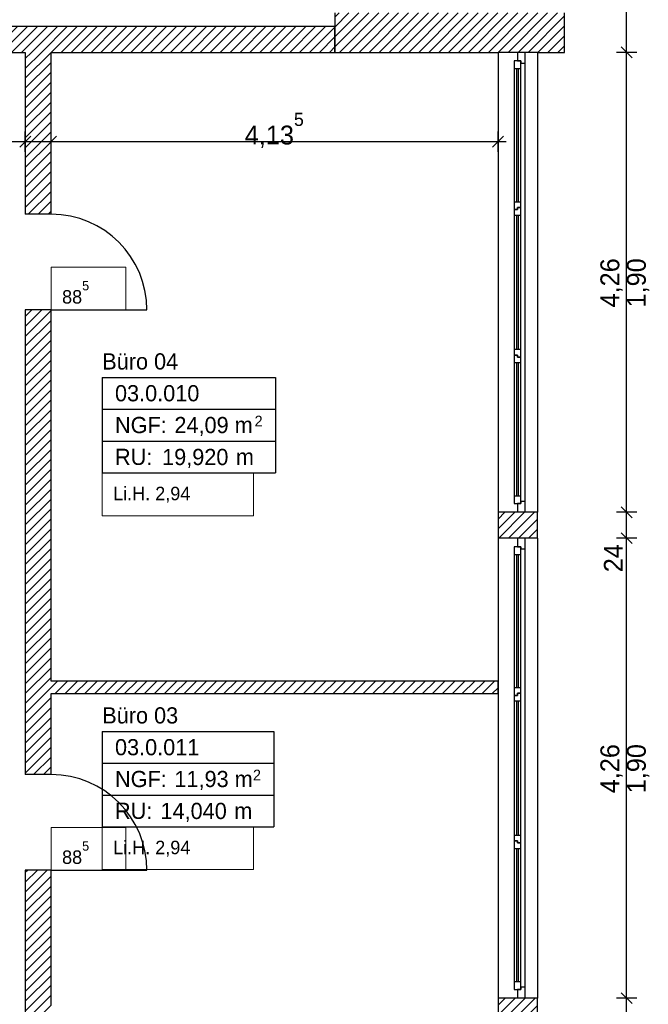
# Model space of a CAD drawing. Extents: x -28.8 to 50.4, y -5.6 to 85.1.
# Tile 7 of 29: x 7.1 to 12.9, y 13.8 to 22.9. Entities that reach past the tile are written whole.
import ezdxf

# ---------------------------------------------------------------- set-up
doc = ezdxf.new("R2010")
doc.units = 0
doc.header["$MEASUREMENT"] = 0
doc.linetypes.add('Wipeout_Contour', pattern=[1, 0, -1])
for name, color, linetype in [('0._EG_2_0', 7, 'Continuous'), ('0._EG_2_P_BM_AUSSEN', 7, 'Continuous'), ('0._EG_2_P_ZE_TEXT', 7, 'Continuous'), ('0._EG_2_R_NT_INNENWAND', 7, 'Continuous'), ('0._EG_2_R_TR_AUSSENWAND', 7, 'Continuous'), ('0._EG_2_R_TR_INNENWAND', 7, 'Continuous'), ('0._EG_2_Räume', 7, 'Continuous')]:
    doc.layers.add(name, color=color, linetype=linetype)
doc.styles.add('ERSTELLTER_STIL_1', font='txt')
doc.styles.add('ERSTELLTER_STIL_2', font='txt')
pattern_1 = [(45, (0, 0), (-0.04596194, 0.04596194), [])]

msp = doc.modelspace()

# ---------------------------------------------------------------- hatches: boundary and pattern name
at = {"layer": '0._EG_2_R_NT_INNENWAND', "linetype": 'Continuous', "ltscale": 1000}
h = msp.add_hatch(dxfattribs=at)
h.set_pattern_fill('MW_Kalksandstein_0002', color=256, style=0, pattern_type=2)
h.set_pattern_definition(pattern_1)
h.paths.add_polyline_path([(11.5, 16.8), (7.365, 16.8), (7.365, 16.685), (11.5, 16.685)], flags=0)
at = {"layer": '0._EG_2_R_TR_AUSSENWAND', "linetype": 'Continuous', "ltscale": 1000}
h = msp.add_hatch(dxfattribs=at)
h.set_pattern_fill('MW_Kalksandstein_0002', color=256, style=0, pattern_type=2)
h.set_pattern_definition(pattern_1)
h.paths.add_polyline_path([(11.5, 18.365), (11.5, 18.125), (11.68, 18.125), (11.75, 18.125), (11.865, 18.125), (11.865, 18.365), (11.75, 18.365), (11.68, 18.365)], flags=0)
h = msp.add_hatch(dxfattribs=at)
h.set_pattern_fill('MW_Kalksandstein_0002', color=256, style=0, pattern_type=2)
h.set_pattern_definition(pattern_1)
h.paths.add_polyline_path([(11.5, 13.625), (11.68, 13.625), (11.75, 13.625), (11.865, 13.625), (11.865, 13.865), (11.75, 13.865), (11.68, 13.865), (11.5, 13.865)], flags=0)
at = {"layer": '0._EG_2_R_TR_INNENWAND', "linetype": 'Continuous', "ltscale": 1000}
h = msp.add_hatch(dxfattribs=at)
h.set_pattern_fill('MW_Kalksandstein_0002', color=256, style=0, pattern_type=2)
h.set_pattern_definition(pattern_1)
h.paths.add_polyline_path([(6.115, 22.625), (9.99, 22.625), (9.99, 22.865), (6.355, 22.865)], flags=0)
h = msp.add_hatch(dxfattribs=at)
h.set_pattern_fill('MW_Kalksandstein_0002', color=256, style=0, pattern_type=2)
h.set_pattern_definition(pattern_1)
h.paths.add_polyline_path([(7.365, 22.625), (7.125, 22.625), (7.125, 21.125), (7.365, 21.125)], flags=0)
h = msp.add_hatch(dxfattribs=at)
h.set_pattern_fill('MW_Kalksandstein_0002', color=256, style=0, pattern_type=2)
h.set_pattern_definition(pattern_1)
h.paths.add_polyline_path([(7.125, 15.935), (7.365, 15.935), (7.365, 20.24), (7.125, 20.24)], flags=0)
h = msp.add_hatch(dxfattribs=at)
h.set_pattern_fill('MW_Kalksandstein_0002', color=256, style=0, pattern_type=2)
h.set_pattern_definition(pattern_1)
h.paths.add_polyline_path([(7.125, 11.685), (7.365, 11.685), (7.365, 15.05), (7.125, 15.05)], flags=0)

# ---------------------------------------------------------------- linework, layer by layer
at = {"layer": '0._EG_2_0', "linetype": 'Continuous', "ltscale": 1000}
for p, q in [((11.68, 22.625), (11.5, 22.625)), ((11.75, 22.625), (11.68, 22.625)), ((11.865, 22.625), (11.75, 22.625)), ((7.365, 21.125), (7.125, 21.125)), ((7.365, 20.24), (7.125, 20.24)), ((11.68, 18.365), (11.5, 18.365)), ((11.75, 18.365), (11.68, 18.365)), ((11.865, 18.365), (11.75, 18.365)), ((11.68, 18.125), (11.5, 18.125)), ((11.75, 18.125), (11.68, 18.125)), ((11.865, 18.125), (11.75, 18.125)), ((7.365, 15.935), (7.125, 15.935)), ((7.365, 15.05), (7.125, 15.05)), ((11.68, 13.865), (11.5, 13.865)), ((11.75, 13.865), (11.68, 13.865)), ((11.865, 13.865), (11.75, 13.865))]:
    msp.add_line(p, q, dxfattribs=at)
at = {"layer": '0._EG_2_P_BM_AUSSEN', "linetype": 'Continuous', "ltscale": 1000}
for p, q in [((12.69, 22.625), (12.69, 28.76)), ((12.7837, 22.625), (12.5962, 22.625)), ((12.64, 22.675), (12.74, 22.575)), ((12.69, 18.365), (12.69, 22.625)), ((7.125, 21.7042), (7.125, 21.8917)), ((7.365, 21.7042), (7.365, 21.8917)), ((11.5, 21.7042), (11.5, 21.8917)), ((3.615, 21.798), (7.125, 21.798)), ((7.175, 21.848), (7.075, 21.748)), ((7.125, 21.798), (7.365, 21.798)), ((7.415, 21.848), (7.315, 21.748)), ((7.365, 21.798), (11.5, 21.798)), ((11.45, 21.748), (11.55, 21.848)), ((11.5, 21.798), (11.575, 21.798)), ((12.7837, 18.365), (12.5962, 18.365)), ((12.64, 18.415), (12.74, 18.315)), ((12.69, 18.125), (12.69, 18.365)), ((12.64, 18.175), (12.74, 18.075)), ((12.7837, 18.125), (12.5962, 18.125)), ((12.69, 13.865), (12.69, 18.125)), ((12.7837, 13.865), (12.5962, 13.865)), ((12.64, 13.915), (12.74, 13.815)), ((12.69, 13.625), (12.69, 13.865))]:
    msp.add_line(p, q, dxfattribs=at)
at = {"layer": '0._EG_2_P_ZE_TEXT', "color": 255, "linetype": 'Continuous', "lineweight": 18, "ltscale": 1000}
for p, q in [((8.0548, 20.6364), (7.365, 20.6364)), ((7.365, 20.6364), (7.365, 20.24)), ((8.0548, 20.24), (8.0548, 20.6364)), ((7.365, 20.24), (8.0548, 20.24)), ((9.2382, 18.7299), (7.8371, 18.7299)), ((7.8371, 18.7299), (7.8371, 18.3335)), ((9.2382, 18.3335), (9.2382, 18.7299)), ((7.8371, 18.3335), (9.2382, 18.3335)), ((8.0548, 15.4464), (7.365, 15.4464)), ((7.365, 15.4464), (7.365, 15.05)), ((9.2382, 15.4513), (7.8371, 15.4513)), ((7.8371, 15.4513), (7.8371, 15.0548)), ((8.0548, 15.05), (8.0548, 15.4464)), ((9.2382, 15.0548), (9.2382, 15.4513)), ((7.365, 15.05), (8.0548, 15.05)), ((7.8371, 15.0548), (9.2382, 15.0548))]:
    msp.add_line(p, q, dxfattribs=at)
at = {"layer": '0._EG_2_R_NT_INNENWAND', "linetype": 'Continuous', "ltscale": 1000}
for p, q in [((11.5, 16.8), (7.365, 16.8)), ((11.5, 16.685), (11.5, 16.8)), ((7.365, 16.685), (11.5, 16.685))]:
    msp.add_line(p, q, dxfattribs=at)
at = {"layer": '0._EG_2_R_TR_AUSSENWAND', "linetype": 'Continuous', "ltscale": 1000}
for p, q in [((9.99, 22.99), (9.99, 22.625)), ((12.115, 22.625), (12.115, 22.99)), ((9.99, 22.625), (11.5, 22.625)), ((11.5, 22.625), (11.5, 18.365)), ((11.865, 22.625), (11.865, 18.365)), ((11.865, 22.625), (12.115, 22.625)), ((11.5, 18.365), (11.5, 18.125)), ((11.865, 18.125), (11.865, 18.365)), ((11.5, 18.125), (11.5, 13.865)), ((11.865, 18.125), (11.865, 13.865)), ((11.5, 13.865), (11.5, 13.625)), ((11.865, 13.625), (11.865, 13.865))]:
    msp.add_line(p, q, dxfattribs=at)
at = {"layer": '0._EG_2_R_TR_INNENWAND', "linetype": 'Continuous', "ltscale": 1000}
for p, q in [((9.99, 22.865), (6.355, 22.865)), ((9.99, 22.625), (9.99, 22.865)), ((6.115, 22.625), (7.125, 22.625)), ((7.125, 22.625), (7.125, 21.125)), ((7.365, 21.125), (7.365, 22.625)), ((7.365, 22.625), (9.99, 22.625)), ((7.125, 20.24), (7.125, 15.935)), ((7.365, 16.8), (7.365, 20.24)), ((7.365, 20.24), (8.25, 20.24)), ((7.365, 15.935), (7.365, 16.685)), ((7.125, 15.05), (7.125, 11.685)), ((7.365, 13.8), (7.365, 15.05)), ((7.365, 15.05), (8.25, 15.05))]:
    msp.add_line(p, q, dxfattribs=at)
for centre in [(7.365, 20.24), (7.365, 15.05)]:
    msp.add_arc(centre, 0.885, 0, 90, dxfattribs=at)
at = {"layer": '0._EG_2_Räume', "linetype": 'Continuous', "ltscale": 1000}
for p, q in [((7.8371, 19.6138), (7.8371, 18.7299)), ((7.8371, 19.6138), (9.4406, 19.6138)), ((9.4406, 19.6138), (9.4406, 18.7299)), ((7.8371, 19.3192), (9.4406, 19.3192)), ((7.8371, 19.0246), (9.4406, 19.0246)), ((7.8371, 18.7299), (9.4406, 18.7299)), ((7.8371, 16.3352), (7.8371, 15.4513)), ((7.8371, 16.3352), (9.4255, 16.3352)), ((9.4255, 16.3352), (9.4255, 15.4513)), ((7.8371, 16.0406), (9.4255, 16.0406)), ((7.8371, 15.7459), (9.4255, 15.7459)), ((7.8371, 15.4513), (9.4255, 15.4513))]:
    msp.add_line(p, q, dxfattribs=at)

# ---------------------------------------------------------------- texts
at = {"layer": '0._EG_2_P_BM_AUSSEN', "linetype": 'Continuous', "insert": (9.1559, 21.739), "char_height": 0.175, "attachment_point": 7, "style": 'ERSTELLTER_STIL_2'}
msp.add_mtext('{4,13\\A1{\\H0.7x;\\S5^  ;}}', dxfattribs=at)
at = {"layer": '0._EG_2_P_BM_AUSSEN', "linetype": 'Continuous', "char_height": 0.175, "attachment_point": 7, "rotation": 90, "style": 'ERSTELLTER_STIL_2'}
for s, insert in [('{4,26}', (12.655, 20.2622)), ('{1,90}', (12.9, 20.2622)), ('{24}', (12.655, 17.8094)), ('{4,26}', (12.655, 15.7622)), ('{1,90}', (12.9, 15.7622))]:
    msp.add_mtext(s, dxfattribs=dict(at, insert=insert))
at = {"layer": '0._EG_2_P_ZE_TEXT', "linetype": 'Continuous', "char_height": 0.125, "attachment_point": 1, "style": 'ERSTELLTER_STIL_2'}
for s, insert in [('{88\\A1{\\H0.7x;\\S5^  ;}}', (7.465, 20.5079)), ('{Li.H. 2,94}', (7.9371, 18.6013)), ('{Li.H. 2,94}', (7.9371, 15.3227)), ('{88\\A1{\\H0.7x;\\S5^  ;}}', (7.465, 15.3179))]:
    msp.add_mtext(s, dxfattribs=dict(at, insert=insert))
at = {"layer": '0._EG_2_Räume', "linetype": 'Continuous'}
for s, insert, char_height, attachment_point, style in [('{Büro 04}', (7.8371, 19.8374), 0.15, 1, 'ERSTELLTER_STIL_1'), ('{03.0.010 }', (7.955, 19.5427), 0.15, 1, 'ERSTELLTER_STIL_2'), ('{NGF: }', (7.955, 19.2481), 0.15, 1, 'ERSTELLTER_STIL_2'), ('{24,09 m}', (8.5049, 19.2481), 0.15, 1, 'ERSTELLTER_STIL_2'), ('{2}', (9.2469, 19.2595), 0.1, 1, 'ERSTELLTER_STIL_2'), ('{19,920}', (8.3911, 18.7743), 0.15, 7, 'ERSTELLTER_STIL_2'), ('{RU: }', (7.955, 18.9534), 0.15, 1, 'ERSTELLTER_STIL_2'), ('{ m}', (9.0179, 18.9534), 0.15, 1, 'ERSTELLTER_STIL_2'), ('{Büro 03}', (7.8371, 16.5587), 0.15, 1, 'ERSTELLTER_STIL_1'), ('{03.0.011 }', (7.955, 16.2641), 0.15, 1, 'ERSTELLTER_STIL_2'), ('{NGF: }', (7.955, 15.9694), 0.15, 1, 'ERSTELLTER_STIL_2'), ('{11,93 m}', (8.5049, 15.9694), 0.15, 1, 'ERSTELLTER_STIL_2'), ('{2}', (9.2318, 15.9809), 0.1, 1, 'ERSTELLTER_STIL_2'), ('{14,040}', (8.376, 15.4957), 0.15, 7, 'ERSTELLTER_STIL_2'), ('{RU: }', (7.955, 15.6748), 0.15, 1, 'ERSTELLTER_STIL_2'), ('{ m}', (9.0028, 15.6748), 0.15, 1, 'ERSTELLTER_STIL_2')]:
    msp.add_mtext(s, dxfattribs=dict(at, insert=insert, char_height=char_height, attachment_point=attachment_point, style=style))

# ---------------------------------------------------------------- wipeouts: each hides what was drawn before it
at = {"color": 254, "linetype": 'Wipeout_Contour', "lineweight": 0, "ltscale": 94.490212}
msp.add_wipeout([(11.75, 22.525), (11.71, 22.525), (11.71, 18.465), (11.75, 18.465)], dxfattribs=at).dxf.layer = '0._EG_2_R_TR_AUSSENWAND'
at = {"color": 254, "linetype": 'Wipeout_Contour', "lineweight": 0, "ltscale": 79.413412}
msp.add_wipeout([(11.75, 18.025), (11.71, 18.025), (11.71, 13.965), (11.75, 13.965)], dxfattribs=at).dxf.layer = '0._EG_2_R_TR_AUSSENWAND'

# ---------------------------------------------------------------- next in the draw order: wipeouts: each hides what was drawn before it
at = {"color": 254, "linetype": 'Wipeout_Contour', "lineweight": 0, "ltscale": 152.09463}
msp.add_wipeout([(11.68, 22.625), (11.68, 22.545), (11.71, 22.545), (11.71, 22.525), (11.75, 22.525), (11.75, 22.625)], dxfattribs=at).dxf.layer = '0._EG_2_R_TR_AUSSENWAND'
at = {"color": 254, "linetype": 'Wipeout_Contour', "lineweight": 0, "ltscale": 99.170778}
msp.add_wipeout([(11.71, 22.475), (11.69, 22.475), (11.69, 21.2383), (11.71, 21.2383)], dxfattribs=at).dxf.layer = '0._EG_2_R_TR_AUSSENWAND'
at = {"color": 254, "linetype": 'Wipeout_Contour', "lineweight": 0, "ltscale": 94.404063}
msp.add_wipeout([(11.71, 21.1183), (11.69, 21.1183), (11.69, 19.8717), (11.71, 19.8717)], dxfattribs=at).dxf.layer = '0._EG_2_R_TR_AUSSENWAND'
at = {"color": 254, "linetype": 'Wipeout_Contour', "lineweight": 0, "ltscale": 89.715013}
msp.add_wipeout([(11.71, 19.7517), (11.69, 19.7517), (11.69, 18.515), (11.71, 18.515)], dxfattribs=at).dxf.layer = '0._EG_2_R_TR_AUSSENWAND'
at = {"color": 254, "linetype": 'Wipeout_Contour', "lineweight": 0, "ltscale": 131.603254}
msp.add_wipeout([(11.75, 18.365), (11.75, 18.465), (11.71, 18.465), (11.71, 18.445), (11.68, 18.445), (11.68, 18.365)], dxfattribs=at).dxf.layer = '0._EG_2_R_TR_AUSSENWAND'
at = {"color": 254, "linetype": 'Wipeout_Contour', "lineweight": 0, "ltscale": 128.775397}
msp.add_wipeout([(11.68, 18.125), (11.68, 18.045), (11.71, 18.045), (11.71, 18.025), (11.75, 18.025), (11.75, 18.125)], dxfattribs=at).dxf.layer = '0._EG_2_R_TR_AUSSENWAND'
at = {"color": 254, "linetype": 'Wipeout_Contour', "lineweight": 0, "ltscale": 83.735036}
msp.add_wipeout([(11.71, 17.975), (11.69, 17.975), (11.69, 16.7383), (11.71, 16.7383)], dxfattribs=at).dxf.layer = '0._EG_2_R_TR_AUSSENWAND'
at = {"color": 254, "linetype": 'Wipeout_Contour', "lineweight": 0, "ltscale": 79.27813}
msp.add_wipeout([(11.71, 16.6183), (11.69, 16.6183), (11.69, 15.3717), (11.71, 15.3717)], dxfattribs=at).dxf.layer = '0._EG_2_R_TR_AUSSENWAND'
at = {"color": 254, "linetype": 'Wipeout_Contour', "lineweight": 0, "ltscale": 74.952502}
msp.add_wipeout([(11.71, 15.2517), (11.69, 15.2517), (11.69, 14.015), (11.71, 14.015)], dxfattribs=at).dxf.layer = '0._EG_2_R_TR_AUSSENWAND'
at = {"color": 254, "linetype": 'Wipeout_Contour', "lineweight": 0, "ltscale": 109.756211}
msp.add_wipeout([(11.75, 13.865), (11.75, 13.965), (11.71, 13.965), (11.71, 13.945), (11.68, 13.945), (11.68, 13.865)], dxfattribs=at).dxf.layer = '0._EG_2_R_TR_AUSSENWAND'

# ---------------------------------------------------------------- next in the draw order: hatches: boundary and pattern name
at = {"layer": '0._EG_2_R_TR_AUSSENWAND', "linetype": 'Continuous', "ltscale": 1000}
h = msp.add_hatch(dxfattribs=at)
h.set_pattern_fill('MW_Kalksandstein_0002', color=256, style=0, pattern_type=2)
h.set_pattern_definition(pattern_1)
h.paths.add_polyline_path([(12.115, 22.99), (9.99, 22.99), (9.99, 22.625), (12.115, 22.625)], flags=0)

# ---------------------------------------------------------------- next in the draw order: linework, layer by layer
for p, q in [((11.75, 22.625), (11.68, 22.625)), ((11.75, 18.365), (11.68, 18.365)), ((11.75, 18.125), (11.68, 18.125)), ((11.75, 13.865), (11.68, 13.865))]:
    msp.add_line(p, q, dxfattribs=at)

# ---------------------------------------------------------------- next in the draw order: wipeouts: each hides what was drawn before it
at = {"color": 254, "linetype": 'Wipeout_Contour', "lineweight": 0, "ltscale": 99.095375}
msp.add_wipeout([(11.67, 22.475), (11.65, 22.475), (11.65, 21.2383), (11.67, 21.2383)], dxfattribs=at).dxf.layer = '0._EG_2_R_TR_AUSSENWAND'
at = {"color": 254, "linetype": 'Wipeout_Contour', "lineweight": 0, "ltscale": 94.324845}
msp.add_wipeout([(11.67, 21.1183), (11.65, 21.1183), (11.65, 19.8717), (11.67, 19.8717)], dxfattribs=at).dxf.layer = '0._EG_2_R_TR_AUSSENWAND'
at = {"color": 254, "linetype": 'Wipeout_Contour', "lineweight": 0, "ltscale": 89.631645}
msp.add_wipeout([(11.67, 19.7517), (11.65, 19.7517), (11.65, 18.515), (11.67, 18.515)], dxfattribs=at).dxf.layer = '0._EG_2_R_TR_AUSSENWAND'
at = {"color": 254, "linetype": 'Wipeout_Contour', "lineweight": 0, "ltscale": 83.645698}
msp.add_wipeout([(11.67, 17.975), (11.65, 17.975), (11.65, 16.7383), (11.67, 16.7383)], dxfattribs=at).dxf.layer = '0._EG_2_R_TR_AUSSENWAND'
at = {"color": 254, "linetype": 'Wipeout_Contour', "lineweight": 0, "ltscale": 79.183753}
msp.add_wipeout([(11.67, 16.6183), (11.65, 16.6183), (11.65, 15.3717), (11.67, 15.3717)], dxfattribs=at).dxf.layer = '0._EG_2_R_TR_AUSSENWAND'
at = {"color": 254, "linetype": 'Wipeout_Contour', "lineweight": 0, "ltscale": 74.852661}
msp.add_wipeout([(11.67, 15.2517), (11.65, 15.2517), (11.65, 14.015), (11.67, 14.015)], dxfattribs=at).dxf.layer = '0._EG_2_R_TR_AUSSENWAND'

# ---------------------------------------------------------------- next in the draw order: wipeouts: each hides what was drawn before it
at = {"color": 254, "linetype": 'Wipeout_Contour', "lineweight": 0, "ltscale": 101.457137}
msp.add_wipeout([(11.71, 22.545), (11.65, 22.545), (11.65, 22.475), (11.71, 22.475)], dxfattribs=at).dxf.layer = '0._EG_2_R_TR_AUSSENWAND'
at = {"color": 254, "linetype": 'Wipeout_Contour', "lineweight": 0, "ltscale": 144.86492}
msp.add_wipeout([(11.71, 21.1883), (11.71, 21.2383), (11.65, 21.2383), (11.65, 21.1683), (11.68, 21.1683), (11.68, 21.1883)], dxfattribs=at).dxf.layer = '0._EG_2_R_TR_AUSSENWAND'
at = {"color": 254, "linetype": 'Wipeout_Contour', "lineweight": 0, "ltscale": 137.741399}
msp.add_wipeout([(11.68, 19.8217), (11.68, 19.8017), (11.71, 19.8017), (11.71, 19.8717), (11.65, 19.8717), (11.65, 19.8217)], dxfattribs=at).dxf.layer = '0._EG_2_R_TR_AUSSENWAND'
at = {"color": 254, "linetype": 'Wipeout_Contour', "lineweight": 0, "ltscale": 87.466971}
msp.add_wipeout([(11.71, 18.515), (11.65, 18.515), (11.65, 18.445), (11.71, 18.445)], dxfattribs=at).dxf.layer = '0._EG_2_R_TR_AUSSENWAND'
at = {"color": 254, "linetype": 'Wipeout_Contour', "lineweight": 0, "ltscale": 85.883998}
msp.add_wipeout([(11.71, 18.045), (11.65, 18.045), (11.65, 17.975), (11.71, 17.975)], dxfattribs=at).dxf.layer = '0._EG_2_R_TR_AUSSENWAND'
at = {"color": 254, "linetype": 'Wipeout_Contour', "lineweight": 0, "ltscale": 121.941894}
msp.add_wipeout([(11.71, 16.6883), (11.71, 16.7383), (11.65, 16.7383), (11.65, 16.6683), (11.68, 16.6683), (11.68, 16.6883)], dxfattribs=at).dxf.layer = '0._EG_2_R_TR_AUSSENWAND'
at = {"color": 254, "linetype": 'Wipeout_Contour', "lineweight": 0, "ltscale": 115.322719}
msp.add_wipeout([(11.68, 15.3217), (11.68, 15.3017), (11.71, 15.3017), (11.71, 15.3717), (11.65, 15.3717), (11.65, 15.3217)], dxfattribs=at).dxf.layer = '0._EG_2_R_TR_AUSSENWAND'
at = {"color": 254, "linetype": 'Wipeout_Contour', "lineweight": 0, "ltscale": 72.892449}
msp.add_wipeout([(11.71, 14.015), (11.65, 14.015), (11.65, 13.945), (11.71, 13.945)], dxfattribs=at).dxf.layer = '0._EG_2_R_TR_AUSSENWAND'

# ---------------------------------------------------------------- next in the draw order: linework, layer by layer
at = {"layer": '0._EG_2_R_TR_AUSSENWAND', "linetype": 'Continuous', "ltscale": 1000}
for p, q in [((11.68, 22.625), (11.68, 22.545)), ((11.75, 22.525), (11.75, 22.625)), ((11.71, 22.545), (11.65, 22.545)), ((11.68, 22.545), (11.71, 22.545)), ((11.71, 22.545), (11.71, 22.525)), ((11.71, 22.525), (11.75, 22.525)), ((11.65, 18.445), (11.71, 18.445)), ((11.71, 18.445), (11.68, 18.445)), ((11.68, 18.445), (11.68, 18.365)), ((11.75, 18.465), (11.71, 18.465)), ((11.71, 18.465), (11.71, 18.445)), ((11.75, 18.365), (11.75, 18.465)), ((11.68, 18.125), (11.68, 18.045)), ((11.75, 18.025), (11.75, 18.125)), ((11.71, 18.045), (11.65, 18.045)), ((11.68, 18.045), (11.71, 18.045)), ((11.71, 18.045), (11.71, 18.025)), ((11.71, 18.025), (11.75, 18.025)), ((11.75, 13.965), (11.71, 13.965)), ((11.71, 13.965), (11.71, 13.945)), ((11.75, 13.865), (11.75, 13.965)), ((11.65, 13.945), (11.71, 13.945)), ((11.71, 13.945), (11.68, 13.945)), ((11.68, 13.945), (11.68, 13.865))]:
    msp.add_line(p, q, dxfattribs=at)

# ---------------------------------------------------------------- next in the draw order: wipeouts: each hides what was drawn before it
at = {"color": 254, "linetype": 'Wipeout_Contour', "lineweight": 0, "ltscale": 99.133051}
msp.add_wipeout([(11.67, 22.475), (11.67, 21.2383), (11.69, 21.2383), (11.69, 22.475)], dxfattribs=at).dxf.layer = '0._EG_2_R_TR_AUSSENWAND'
at = {"color": 254, "linetype": 'Wipeout_Contour', "lineweight": 0, "ltscale": 145.405306}
msp.add_wipeout([(11.65, 21.1683), (11.65, 21.1183), (11.71, 21.1183), (11.71, 21.1883), (11.68, 21.1883), (11.68, 21.1683)], dxfattribs=at).dxf.layer = '0._EG_2_R_TR_AUSSENWAND'
at = {"color": 254, "linetype": 'Wipeout_Contour', "lineweight": 0, "ltscale": 138.273177}
msp.add_wipeout([(11.68, 19.8017), (11.68, 19.8217), (11.65, 19.8217), (11.65, 19.7517), (11.71, 19.7517), (11.71, 19.8017)], dxfattribs=at).dxf.layer = '0._EG_2_R_TR_AUSSENWAND'
at = {"color": 254, "linetype": 'Wipeout_Contour', "lineweight": 0, "ltscale": 83.690341}
msp.add_wipeout([(11.67, 17.975), (11.67, 16.7383), (11.69, 16.7383), (11.69, 17.975)], dxfattribs=at).dxf.layer = '0._EG_2_R_TR_AUSSENWAND'
at = {"color": 254, "linetype": 'Wipeout_Contour', "lineweight": 0, "ltscale": 122.447326}
msp.add_wipeout([(11.65, 16.6683), (11.65, 16.6183), (11.71, 16.6183), (11.71, 16.6883), (11.68, 16.6883), (11.68, 16.6683)], dxfattribs=at).dxf.layer = '0._EG_2_R_TR_AUSSENWAND'
at = {"color": 254, "linetype": 'Wipeout_Contour', "lineweight": 0, "ltscale": 115.813522}
msp.add_wipeout([(11.68, 15.3017), (11.68, 15.3217), (11.65, 15.3217), (11.65, 15.2517), (11.71, 15.2517), (11.71, 15.3017)], dxfattribs=at).dxf.layer = '0._EG_2_R_TR_AUSSENWAND'

# ---------------------------------------------------------------- next in the draw order: linework, layer by layer
at = {"layer": '0._EG_2_R_TR_AUSSENWAND', "linetype": 'Continuous', "ltscale": 1000}
for p, q in [((11.65, 22.545), (11.65, 22.475)), ((11.71, 22.475), (11.71, 22.545)), ((11.65, 22.475), (11.65, 21.2383)), ((11.65, 22.475), (11.71, 22.475)), ((11.67, 22.475), (11.67, 21.2383)), ((11.69, 21.2383), (11.69, 22.475)), ((11.71, 21.2383), (11.71, 22.475)), ((11.75, 18.465), (11.75, 22.525)), ((11.71, 21.2383), (11.65, 21.2383)), ((11.65, 21.2383), (11.65, 21.1683)), ((11.65, 21.1683), (11.68, 21.1683)), ((11.68, 21.1683), (11.65, 21.1683)), ((11.68, 21.1683), (11.68, 21.1883)), ((11.68, 21.1883), (11.71, 21.1883)), ((11.71, 21.1883), (11.68, 21.1883)), ((11.68, 21.1883), (11.68, 21.1683)), ((11.71, 21.1883), (11.71, 21.2383)), ((11.65, 19.8217), (11.68, 19.8217)), ((11.68, 19.8217), (11.65, 19.8217)), ((11.68, 19.8217), (11.68, 19.8017)), ((11.68, 19.8017), (11.68, 19.8217)), ((11.68, 19.8017), (11.71, 19.8017)), ((11.71, 19.8017), (11.68, 19.8017)), ((11.65, 18.045), (11.65, 17.975)), ((11.65, 17.975), (11.65, 16.7383)), ((11.65, 17.975), (11.71, 17.975)), ((11.67, 17.975), (11.67, 16.7383)), ((11.69, 16.7383), (11.69, 17.975)), ((11.71, 17.975), (11.71, 18.045)), ((11.71, 16.7383), (11.71, 17.975)), ((11.75, 13.965), (11.75, 18.025)), ((11.71, 16.7383), (11.65, 16.7383)), ((11.65, 16.7383), (11.65, 16.6683)), ((11.71, 16.6883), (11.71, 16.7383)), ((11.65, 16.6683), (11.68, 16.6683)), ((11.68, 16.6683), (11.65, 16.6683)), ((11.68, 16.6683), (11.68, 16.6883)), ((11.68, 16.6883), (11.71, 16.6883)), ((11.71, 16.6883), (11.68, 16.6883)), ((11.68, 16.6883), (11.68, 16.6683)), ((11.65, 15.3217), (11.68, 15.3217)), ((11.68, 15.3217), (11.65, 15.3217)), ((11.68, 15.3217), (11.68, 15.3017)), ((11.68, 15.3017), (11.68, 15.3217)), ((11.68, 15.3017), (11.71, 15.3017)), ((11.71, 15.3017), (11.68, 15.3017))]:
    msp.add_line(p, q, dxfattribs=at)

# ---------------------------------------------------------------- next in the draw order: wipeouts: each hides what was drawn before it
at = {"color": 254, "linetype": 'Wipeout_Contour', "lineweight": 0, "ltscale": 94.364429}
msp.add_wipeout([(11.67, 21.1183), (11.67, 19.8717), (11.69, 19.8717), (11.69, 21.1183)], dxfattribs=at).dxf.layer = '0._EG_2_R_TR_AUSSENWAND'
at = {"color": 254, "linetype": 'Wipeout_Contour', "lineweight": 0, "ltscale": 89.673303}
msp.add_wipeout([(11.67, 19.7517), (11.67, 18.515), (11.69, 18.515), (11.69, 19.7517)], dxfattribs=at).dxf.layer = '0._EG_2_R_TR_AUSSENWAND'
at = {"color": 254, "linetype": 'Wipeout_Contour', "lineweight": 0, "ltscale": 79.230915}
msp.add_wipeout([(11.67, 16.6183), (11.67, 15.3717), (11.69, 15.3717), (11.69, 16.6183)], dxfattribs=at).dxf.layer = '0._EG_2_R_TR_AUSSENWAND'
at = {"color": 254, "linetype": 'Wipeout_Contour', "lineweight": 0, "ltscale": 74.902555}
msp.add_wipeout([(11.67, 15.2517), (11.67, 14.015), (11.69, 14.015), (11.69, 15.2517)], dxfattribs=at).dxf.layer = '0._EG_2_R_TR_AUSSENWAND'

# ---------------------------------------------------------------- next in the draw order: linework, layer by layer
at = {"layer": '0._EG_2_R_TR_AUSSENWAND', "linetype": 'Continuous', "ltscale": 1000}
for p, q in [((11.65, 21.1683), (11.65, 21.1183)), ((11.71, 21.1183), (11.71, 21.1883)), ((11.65, 21.1183), (11.65, 19.8717)), ((11.65, 21.1183), (11.71, 21.1183)), ((11.67, 21.1183), (11.67, 19.8717)), ((11.69, 19.8717), (11.69, 21.1183)), ((11.71, 19.8717), (11.71, 21.1183)), ((11.71, 19.8717), (11.65, 19.8717)), ((11.65, 19.8717), (11.65, 19.8217)), ((11.65, 19.8217), (11.65, 19.7517)), ((11.71, 19.8017), (11.71, 19.8717)), ((11.71, 19.7517), (11.71, 19.8017)), ((11.65, 19.7517), (11.65, 18.515)), ((11.65, 19.7517), (11.71, 19.7517)), ((11.67, 19.7517), (11.67, 18.515)), ((11.69, 18.515), (11.69, 19.7517)), ((11.71, 18.515), (11.71, 19.7517)), ((11.71, 18.515), (11.65, 18.515)), ((11.65, 18.515), (11.65, 18.445)), ((11.71, 18.445), (11.71, 18.515)), ((11.65, 16.6683), (11.65, 16.6183)), ((11.65, 16.6183), (11.65, 15.3717)), ((11.65, 16.6183), (11.71, 16.6183)), ((11.67, 16.6183), (11.67, 15.3717)), ((11.69, 15.3717), (11.69, 16.6183)), ((11.71, 16.6183), (11.71, 16.6883)), ((11.71, 15.3717), (11.71, 16.6183)), ((11.71, 15.3717), (11.65, 15.3717)), ((11.65, 15.3717), (11.65, 15.3217)), ((11.65, 15.3217), (11.65, 15.2517)), ((11.71, 15.3017), (11.71, 15.3717)), ((11.65, 15.2517), (11.65, 14.015)), ((11.65, 15.2517), (11.71, 15.2517)), ((11.67, 15.2517), (11.67, 14.015)), ((11.69, 14.015), (11.69, 15.2517)), ((11.71, 15.2517), (11.71, 15.3017)), ((11.71, 14.015), (11.71, 15.2517)), ((11.71, 14.015), (11.65, 14.015)), ((11.65, 14.015), (11.65, 13.945)), ((11.71, 13.945), (11.71, 14.015))]:
    msp.add_line(p, q, dxfattribs=at)

doc.saveas('drawing.dxf')
